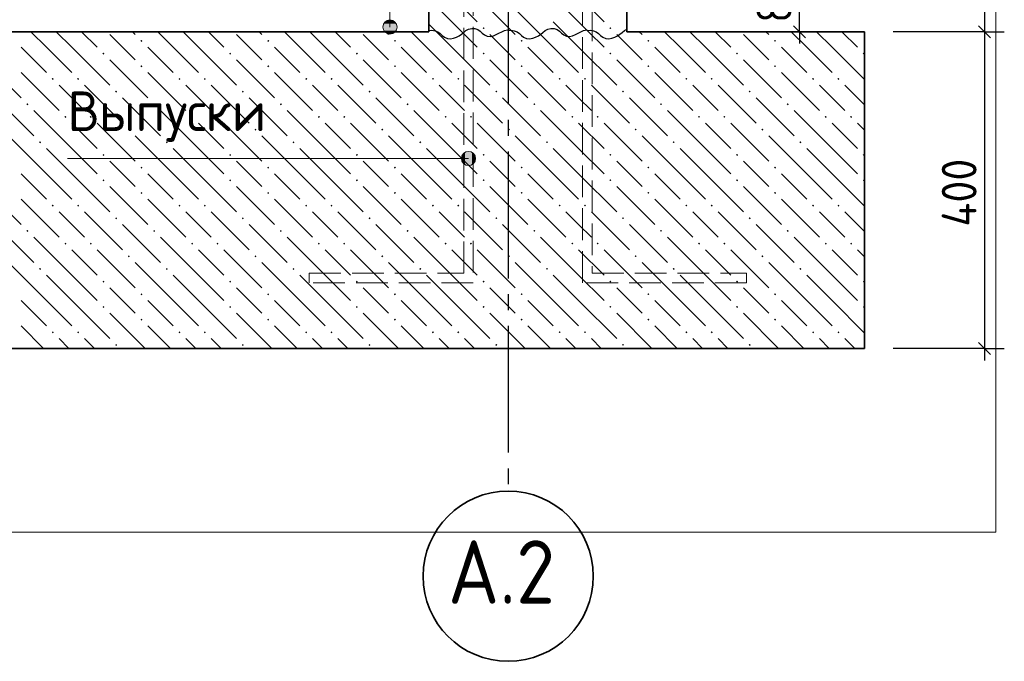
# Model space of a CAD drawing. Header units: millimetres. Extents: x 0 to 50400, y 0 to 35640.
# Tile 10 of 20: x 20777 to 28237, y 8814 to 13676. Entities that reach past the tile are written whole.
import ezdxf

# ---------------------------------------------------------------- set-up
doc = ezdxf.new("R2010")
doc.units = ezdxf.units.MM
doc.linetypes.add('______2', pattern=[324, 240, -84])
doc.linetypes.add('______5', pattern=[1320, 960, -120, 120, -120])
for name, color, linetype, lineweight in [('Standard', 7, 'Continuous', 25), ('Выпуски арматуры Г-обр.', 52, 'Continuous', 25), ('ЖБ Плита Фундамента верхний уровень', 7, 'Continuous', 35), ('ЖБ Стена верхний уровень', 7, 'Continuous', 35), ('Позиционная метка диаметр_ шаг', 7, 'Continuous', 13), ('Позиционная метка линия выноска', 7, 'Continuous', 13), ('Примечания', 7, 'Continuous', 13)]:
    doc.layers.add(name, color=color, linetype=linetype, lineweight=lineweight)
doc.layers.add('Оси', color=7, linetype='______5', true_color=0x656565)
doc.styles.add('ISOCPEUR', font='txt')

msp = doc.modelspace()

# ---------------------------------------------------------------- hatches: boundary and pattern name
at = {"layer": 'ЖБ Плита Фундамента верхний уровень', "linetype": 'Continuous', "lineweight": 18, "transparency": 33554687}
for points in [[(21692.2, 13515), (21700, 13522.8), (21707.8, 13515), (21700, 13507.2)], [(22652.2, 13515), (22660, 13522.8), (22667.8, 13515), (22660, 13507.2)], [(23612.2, 13515), (23620, 13522.8), (23627.8, 13515), (23620, 13507.2)], [(24572.2, 13515), (24580, 13522.8), (24587.8, 13515), (24580, 13507.2)], [(25532.2, 13515), (25540, 13522.8), (25547.8, 13515), (25540, 13507.2)], [(26492.2, 13515), (26500, 13522.8), (26507.8, 13515), (26500, 13507.2)], [(21404.2, 13419), (21412, 13426.8), (21419.8, 13419), (21412, 13411.2)], [(22364.2, 13419), (22372, 13426.8), (22379.8, 13419), (22372, 13411.2)], [(23324.2, 13419), (23332, 13426.8), (23339.8, 13419), (23332, 13411.2)], [(24284.2, 13419), (24292, 13426.8), (24299.8, 13419), (24292, 13411.2)], [(25244.2, 13419), (25252, 13426.8), (25259.8, 13419), (25252, 13411.2)], [(26204.2, 13419), (26212, 13426.8), (26219.8, 13419), (26212, 13411.2)], [(27164.2, 13419), (27172, 13426.8), (27177.5, 13421.3), (27177.5, 13416.7), (27172, 13411.2)], [(21692.2, 13323), (21700, 13330.8), (21707.8, 13323), (21700, 13315.2)], [(22652.2, 13323), (22660, 13330.8), (22667.8, 13323), (22660, 13315.2)], [(23612.2, 13323), (23620, 13330.8), (23627.8, 13323), (23620, 13315.2)], [(24572.2, 13323), (24580, 13330.8), (24587.8, 13323), (24580, 13315.2)], [(25532.2, 13323), (25540, 13330.8), (25547.8, 13323), (25540, 13315.2)], [(26492.2, 13323), (26500, 13330.8), (26507.8, 13323), (26500, 13315.2)], [(21020.2, 13227), (21028, 13234.8), (21035.8, 13227), (21028, 13219.2)], [(21212.2, 13227), (21220, 13234.8), (21227.8, 13227), (21220, 13219.2)], [(21980.2, 13227), (21988, 13234.8), (21995.8, 13227), (21988, 13219.2)], [(22172.2, 13227), (22180, 13234.8), (22187.8, 13227), (22180, 13219.2)], [(22940.2, 13227), (22948, 13234.8), (22955.8, 13227), (22948, 13219.2)], [(23132.2, 13227), (23140, 13234.8), (23147.8, 13227), (23140, 13219.2)], [(23900.2, 13227), (23908, 13234.8), (23915.8, 13227), (23908, 13219.2)], [(24092.2, 13227), (24100, 13234.8), (24107.8, 13227), (24100, 13219.2)], [(24860.2, 13227), (24868, 13234.8), (24875.8, 13227), (24868, 13219.2)], [(25052.2, 13227), (25060, 13234.8), (25067.8, 13227), (25060, 13219.2)], [(25820.2, 13227), (25828, 13234.8), (25835.8, 13227), (25828, 13219.2)], [(26012.2, 13227), (26020, 13234.8), (26027.8, 13227), (26020, 13219.2)], [(26780.2, 13227), (26788, 13234.8), (26795.8, 13227), (26788, 13219.2)], [(26972.2, 13227), (26980, 13234.8), (26987.8, 13227), (26980, 13219.2)], [(21500.2, 13131), (21508, 13138.8), (21515.8, 13131), (21508, 13123.2)], [(22460.2, 13131), (22468, 13138.8), (22475.8, 13131), (22468, 13123.2)], [(23420.2, 13131), (23428, 13138.8), (23435.8, 13131), (23428, 13123.2)], [(24380.2, 13131), (24388, 13138.8), (24395.8, 13131), (24388, 13123.2)], [(25340.2, 13131), (25348, 13138.8), (25355.8, 13131), (25348, 13123.2)], [(26300.2, 13131), (26308, 13138.8), (26315.8, 13131), (26308, 13123.2)], [(20828.2, 13035), (20836, 13042.8), (20843.8, 13035), (20836, 13027.2)], [(21788.2, 13035), (21796, 13042.8), (21803.8, 13035), (21796, 13027.2)], [(22748.2, 13035), (22756, 13042.8), (22763.8, 13035), (22756, 13027.2)], [(23708.2, 13035), (23716, 13042.8), (23723.8, 13035), (23716, 13027.2)], [(24668.2, 13035), (24676, 13042.8), (24683.8, 13035), (24676, 13027.2)], [(25628.2, 13035), (25636, 13042.8), (25643.8, 13035), (25636, 13027.2)], [(26588.2, 13035), (26596, 13042.8), (26603.8, 13035), (26596, 13027.2)], [(21116.2, 12939), (21124, 12946.8), (21131.8, 12939), (21124, 12931.2)], [(21308.2, 12939), (21316, 12946.8), (21323.8, 12939), (21316, 12931.2)], [(22076.2, 12939), (22084, 12946.8), (22091.8, 12939), (22084, 12931.2)], [(22268.2, 12939), (22276, 12946.8), (22283.8, 12939), (22276, 12931.2)], [(23036.2, 12939), (23044, 12946.8), (23051.8, 12939), (23044, 12931.2)], [(23228.2, 12939), (23236, 12946.8), (23243.8, 12939), (23236, 12931.2)], [(23996.2, 12939), (24004, 12946.8), (24011.8, 12939), (24004, 12931.2)], [(24188.2, 12939), (24196, 12946.8), (24203.8, 12939), (24196, 12931.2)], [(24956.2, 12939), (24964, 12946.8), (24971.8, 12939), (24964, 12931.2)], [(25148.2, 12939), (25156, 12946.8), (25163.8, 12939), (25156, 12931.2)], [(25916.2, 12939), (25924, 12946.8), (25931.8, 12939), (25924, 12931.2)], [(26108.2, 12939), (26116, 12946.8), (26123.8, 12939), (26116, 12931.2)], [(26876.2, 12939), (26884, 12946.8), (26891.8, 12939), (26884, 12931.2)], [(27068.2, 12939), (27076, 12946.8), (27083.8, 12939), (27076, 12931.2)], [(21596.2, 12843), (21604, 12850.8), (21611.8, 12843), (21604, 12835.2)], [(22556.2, 12843), (22564, 12850.8), (22571.8, 12843), (22564, 12835.2)], [(23516.2, 12843), (23524, 12850.8), (23531.8, 12843), (23524, 12835.2)], [(24476.2, 12843), (24484, 12850.8), (24491.8, 12843), (24484, 12835.2)], [(25436.2, 12843), (25444, 12850.8), (25451.8, 12843), (25444, 12835.2)], [(26396.2, 12843), (26404, 12850.8), (26411.8, 12843), (26404, 12835.2)], [(20924.2, 12747), (20932, 12754.8), (20939.8, 12747), (20932, 12739.2)], [(21884.2, 12747), (21892, 12754.8), (21899.8, 12747), (21892, 12739.2)], [(22844.2, 12747), (22852, 12754.8), (22859.8, 12747), (22852, 12739.2)], [(23804.2, 12747), (23812, 12754.8), (23819.8, 12747), (23812, 12739.2)], [(24764.2, 12747), (24772, 12754.8), (24779.8, 12747), (24772, 12739.2)], [(25724.2, 12747), (25732, 12754.8), (25739.8, 12747), (25732, 12739.2)], [(26684.2, 12747), (26692, 12754.8), (26699.8, 12747), (26692, 12739.2)], [(21404.2, 12651), (21412, 12658.8), (21419.8, 12651), (21412, 12643.2)], [(22364.2, 12651), (22372, 12658.8), (22379.8, 12651), (22372, 12643.2)], [(23324.2, 12651), (23332, 12658.8), (23339.8, 12651), (23332, 12643.2)], [(24284.2, 12651), (24292, 12658.8), (24299.8, 12651), (24292, 12643.2)], [(25244.2, 12651), (25252, 12658.8), (25259.8, 12651), (25252, 12643.2)], [(26204.2, 12651), (26212, 12658.8), (26219.8, 12651), (26212, 12643.2)], [(27164.2, 12651), (27172, 12658.8), (27177.5, 12653.3), (27177.5, 12648.8), (27172, 12643.2)], [(21692.2, 12555), (21700, 12562.8), (21707.8, 12555), (21700, 12547.2)], [(22652.2, 12555), (22660, 12562.8), (22667.8, 12555), (22660, 12547.2)], [(23612.2, 12555), (23620, 12562.8), (23627.8, 12555), (23620, 12547.2)], [(24572.2, 12555), (24580, 12562.8), (24587.8, 12555), (24580, 12547.2)], [(25532.2, 12555), (25540, 12562.8), (25547.8, 12555), (25540, 12547.2)], [(26492.2, 12555), (26500, 12562.8), (26507.8, 12555), (26500, 12547.2)], [(21404.2, 12459), (21412, 12466.8), (21419.8, 12459), (21412, 12451.2)], [(22364.2, 12459), (22372, 12466.8), (22379.8, 12459), (22372, 12451.2)], [(23324.2, 12459), (23332, 12466.8), (23339.8, 12459), (23332, 12451.2)], [(24284.2, 12459), (24292, 12466.8), (24299.8, 12459), (24292, 12451.2)], [(25244.2, 12459), (25252, 12466.8), (25259.8, 12459), (25252, 12451.2)], [(26204.2, 12459), (26212, 12466.8), (26219.8, 12459), (26212, 12451.2)], [(27164.2, 12459), (27172, 12466.8), (27177.5, 12461.3), (27177.5, 12456.7), (27172, 12451.2)], [(21692.2, 12363), (21700, 12370.8), (21707.8, 12363), (21700, 12355.2)], [(22652.2, 12363), (22660, 12370.8), (22667.8, 12363), (22660, 12355.2)], [(23612.2, 12363), (23620, 12370.8), (23627.8, 12363), (23620, 12355.2)], [(24572.2, 12363), (24580, 12370.8), (24587.8, 12363), (24580, 12355.2)], [(25532.2, 12363), (25540, 12370.8), (25547.8, 12363), (25540, 12355.2)], [(26492.2, 12363), (26500, 12370.8), (26507.8, 12363), (26500, 12355.2)], [(21020.2, 12267), (21028, 12274.8), (21035.8, 12267), (21028, 12259.2)], [(21212.2, 12267), (21220, 12274.8), (21227.8, 12267), (21220, 12259.2)], [(21980.2, 12267), (21988, 12274.8), (21995.8, 12267), (21988, 12259.2)], [(22172.2, 12267), (22180, 12274.8), (22187.8, 12267), (22180, 12259.2)], [(22940.2, 12267), (22948, 12274.8), (22955.8, 12267), (22948, 12259.2)], [(23132.2, 12267), (23140, 12274.8), (23147.8, 12267), (23140, 12259.2)], [(23900.2, 12267), (23908, 12274.8), (23915.8, 12267), (23908, 12259.2)], [(24092.2, 12267), (24100, 12274.8), (24107.8, 12267), (24100, 12259.2)], [(24860.2, 12267), (24868, 12274.8), (24875.8, 12267), (24868, 12259.2)], [(25052.2, 12267), (25060, 12274.8), (25067.8, 12267), (25060, 12259.2)], [(25820.2, 12267), (25828, 12274.8), (25835.8, 12267), (25828, 12259.2)], [(26012.2, 12267), (26020, 12274.8), (26027.8, 12267), (26020, 12259.2)], [(26780.2, 12267), (26788, 12274.8), (26795.8, 12267), (26788, 12259.2)], [(26972.2, 12267), (26980, 12274.8), (26987.8, 12267), (26980, 12259.2)], [(21500.2, 12171), (21508, 12178.8), (21515.8, 12171), (21508, 12163.2)], [(22460.2, 12171), (22468, 12178.8), (22475.8, 12171), (22468, 12163.2)], [(23420.2, 12171), (23428, 12178.8), (23435.8, 12171), (23428, 12163.2)], [(24380.2, 12171), (24388, 12178.8), (24395.8, 12171), (24388, 12163.2)], [(25340.2, 12171), (25348, 12178.8), (25355.8, 12171), (25348, 12163.2)], [(26300.2, 12171), (26308, 12178.8), (26315.8, 12171), (26308, 12163.2)], [(20828.2, 12075), (20836, 12082.8), (20843.8, 12075), (20836, 12067.2)], [(21788.2, 12075), (21796, 12082.8), (21803.8, 12075), (21796, 12067.2)], [(22748.2, 12075), (22756, 12082.8), (22763.8, 12075), (22756, 12067.2)], [(23708.2, 12075), (23716, 12082.8), (23723.8, 12075), (23716, 12067.2)], [(24668.2, 12075), (24676, 12082.8), (24683.8, 12075), (24676, 12067.2)], [(25628.2, 12075), (25636, 12082.8), (25643.8, 12075), (25636, 12067.2)], [(26588.2, 12075), (26596, 12082.8), (26603.8, 12075), (26596, 12067.2)], [(21116.2, 11979), (21124, 11986.8), (21131.8, 11979), (21124, 11971.2)], [(21308.2, 11979), (21316, 11986.8), (21323.8, 11979), (21316, 11971.2)], [(22076.2, 11979), (22084, 11986.8), (22091.8, 11979), (22084, 11971.2)], [(22268.2, 11979), (22276, 11986.8), (22283.8, 11979), (22276, 11971.2)], [(23036.2, 11979), (23044, 11986.8), (23051.8, 11979), (23044, 11971.2)], [(23228.2, 11979), (23236, 11986.8), (23243.8, 11979), (23236, 11971.2)], [(23996.2, 11979), (24004, 11986.8), (24011.8, 11979), (24004, 11971.2)], [(24188.2, 11979), (24196, 11986.8), (24203.8, 11979), (24196, 11971.2)], [(24956.2, 11979), (24964, 11986.8), (24971.8, 11979), (24964, 11971.2)], [(25148.2, 11979), (25156, 11986.8), (25163.8, 11979), (25156, 11971.2)], [(25916.2, 11979), (25924, 11986.8), (25931.8, 11979), (25924, 11971.2)], [(26108.2, 11979), (26116, 11986.8), (26123.8, 11979), (26116, 11971.2)], [(26876.2, 11979), (26884, 11986.8), (26891.8, 11979), (26884, 11971.2)], [(27068.2, 11979), (27076, 11986.8), (27083.8, 11979), (27076, 11971.2)], [(21596.2, 11883), (21604, 11890.8), (21611.8, 11883), (21604, 11875.2)], [(22556.2, 11883), (22564, 11890.8), (22571.8, 11883), (22564, 11875.2)], [(23516.2, 11883), (23524, 11890.8), (23531.8, 11883), (23524, 11875.2)], [(24476.2, 11883), (24484, 11890.8), (24491.8, 11883), (24484, 11875.2)], [(25436.2, 11883), (25444, 11890.8), (25451.8, 11883), (25444, 11875.2)], [(26396.2, 11883), (26404, 11890.8), (26411.8, 11883), (26404, 11875.2)], [(20924.2, 11787), (20932, 11794.8), (20939.8, 11787), (20932, 11779.2)], [(21884.2, 11787), (21892, 11794.8), (21899.8, 11787), (21892, 11779.2)], [(22844.2, 11787), (22852, 11794.8), (22859.8, 11787), (22852, 11779.2)], [(23804.2, 11787), (23812, 11794.8), (23819.8, 11787), (23812, 11779.2)], [(24764.2, 11787), (24772, 11794.8), (24779.8, 11787), (24772, 11779.2)], [(25724.2, 11787), (25732, 11794.8), (25739.8, 11787), (25732, 11779.2)], [(26684.2, 11787), (26692, 11794.8), (26699.8, 11787), (26692, 11779.2)], [(21404.2, 11691), (21412, 11698.8), (21419.8, 11691), (21412, 11683.2)], [(22364.2, 11691), (22372, 11698.8), (22379.8, 11691), (22372, 11683.2)], [(23324.2, 11691), (23332, 11698.8), (23339.8, 11691), (23332, 11683.2)], [(24284.2, 11691), (24292, 11698.8), (24299.8, 11691), (24292, 11683.2)], [(25244.2, 11691), (25252, 11698.8), (25259.8, 11691), (25252, 11683.2)], [(26204.2, 11691), (26212, 11698.8), (26219.8, 11691), (26212, 11683.2)], [(27164.2, 11691), (27172, 11698.8), (27177.5, 11693.3), (27177.5, 11688.8), (27172, 11683.2)], [(21692.2, 11595), (21700, 11602.8), (21707.8, 11595), (21700, 11587.2)], [(22652.2, 11595), (22660, 11602.8), (22667.8, 11595), (22660, 11587.2)], [(23612.2, 11595), (23620, 11602.8), (23627.8, 11595), (23620, 11587.2)], [(24572.2, 11595), (24580, 11602.8), (24587.8, 11595), (24580, 11587.2)], [(25532.2, 11595), (25540, 11602.8), (25547.8, 11595), (25540, 11587.2)], [(26492.2, 11595), (26500, 11602.8), (26507.8, 11595), (26500, 11587.2)], [(21404.2, 11499), (21412, 11506.8), (21419.8, 11499), (21412, 11491.2)], [(22364.2, 11499), (22372, 11506.8), (22379.8, 11499), (22372, 11491.2)], [(23324.2, 11499), (23332, 11506.8), (23339.8, 11499), (23332, 11491.2)], [(24284.2, 11499), (24292, 11506.8), (24299.8, 11499), (24292, 11491.2)], [(25244.2, 11499), (25252, 11506.8), (25259.8, 11499), (25252, 11491.2)], [(26204.2, 11499), (26212, 11506.8), (26219.8, 11499), (26212, 11491.2)], [(27164.2, 11499), (27172, 11506.8), (27177.5, 11501.3), (27177.5, 11496.7), (27172, 11491.2)], [(21692.2, 11403), (21700, 11410.8), (21707.8, 11403), (21700, 11395.2)], [(22652.2, 11403), (22660, 11410.8), (22667.8, 11403), (22660, 11395.2)], [(23612.2, 11403), (23620, 11410.8), (23627.8, 11403), (23620, 11395.2)], [(24572.2, 11403), (24580, 11410.8), (24587.8, 11403), (24580, 11395.2)], [(25532.2, 11403), (25540, 11410.8), (25547.8, 11403), (25540, 11395.2)], [(26492.2, 11403), (26500, 11410.8), (26507.8, 11403), (26500, 11395.2)], [(21020.2, 11307), (21028, 11314.8), (21035.8, 11307), (21028, 11299.2)], [(21212.2, 11307), (21220, 11314.8), (21227.8, 11307), (21220, 11299.2)], [(21980.2, 11307), (21988, 11314.8), (21995.8, 11307), (21988, 11299.2)], [(22172.2, 11307), (22180, 11314.8), (22187.8, 11307), (22180, 11299.2)], [(22940.2, 11307), (22948, 11314.8), (22955.8, 11307), (22948, 11299.2)], [(23132.2, 11307), (23140, 11314.8), (23147.8, 11307), (23140, 11299.2)], [(23900.2, 11307), (23908, 11314.8), (23915.8, 11307), (23908, 11299.2)], [(24092.2, 11307), (24100, 11314.8), (24107.8, 11307), (24100, 11299.2)], [(24860.2, 11307), (24868, 11314.8), (24875.8, 11307), (24868, 11299.2)], [(25052.2, 11307), (25060, 11314.8), (25067.8, 11307), (25060, 11299.2)], [(25820.2, 11307), (25828, 11314.8), (25835.8, 11307), (25828, 11299.2)], [(26012.2, 11307), (26020, 11314.8), (26027.8, 11307), (26020, 11299.2)], [(26780.2, 11307), (26788, 11314.8), (26795.8, 11307), (26788, 11299.2)], [(26972.2, 11307), (26980, 11314.8), (26987.8, 11307), (26980, 11299.2)], [(21500.2, 11211), (21508, 11218.8), (21515.8, 11211), (21508, 11203.2)], [(22460.2, 11211), (22468, 11218.8), (22475.8, 11211), (22468, 11203.2)], [(23420.2, 11211), (23428, 11218.8), (23435.8, 11211), (23428, 11203.2)], [(24380.2, 11211), (24388, 11218.8), (24395.8, 11211), (24388, 11203.2)], [(25340.2, 11211), (25348, 11218.8), (25355.8, 11211), (25348, 11203.2)], [(26300.2, 11211), (26308, 11218.8), (26315.8, 11211), (26308, 11203.2)]]:
    msp.add_hatch(color=7, dxfattribs=at).paths.add_polyline_path(points, flags=16)
at = {"layer": 'ЖБ Стена верхний уровень', "linetype": 'Continuous', "lineweight": 18, "transparency": 33554687}
for points in [[(24284.2, 13611), (24292, 13618.8), (24299.8, 13611), (24292, 13603.2)], [(25244.2, 13611), (25252, 13618.8), (25259.8, 13611), (25252, 13603.2)]]:
    msp.add_hatch(color=7, dxfattribs=at).paths.add_polyline_path(points, flags=16)
at = {"layer": 'Позиционная метка линия выноска', "linetype": 'Continuous', "lineweight": 13, "transparency": 33554687}
for points in [[(23535.8, 13646.6), (23628.7, 13646.6), (23609.3, 13666.1)], [(23535.8, 13646.6), (23609.3, 13666.1), (23555.3, 13666.1)], [(23555.3, 13666.1), (23609.3, 13666.1), (23582.3, 13673.6)], [(23528.3, 13619.6), (23636.3, 13619.6), (23628.7, 13646.6)], [(23528.3, 13619.6), (23628.7, 13646.6), (23535.8, 13646.6)], [(23535.8, 13592.6), (23636.3, 13619.6), (23528.3, 13619.6)], [(23535.8, 13592.6), (23628.7, 13592.6), (23636.3, 13619.6)], [(23555.3, 13573.2), (23628.7, 13592.6), (23535.8, 13592.6)], [(23555.3, 13573.2), (23609.3, 13573.2), (23628.7, 13592.6)], [(23609.3, 13573.2), (23555.3, 13573.2), (23582.3, 13565.6)], [(24131, 12596.9), (24131, 12650.9), (24123.5, 12623.9)], [(24150.5, 12577.4), (24150.5, 12670.3), (24131, 12650.9)], [(24150.5, 12577.4), (24131, 12650.9), (24131, 12596.9)], [(24177.5, 12569.9), (24177.5, 12677.9), (24150.5, 12670.3)], [(24177.5, 12569.9), (24150.5, 12670.3), (24150.5, 12577.4)], [(24204.5, 12577.4), (24204.5, 12670.3), (24177.5, 12677.9)], [(24204.5, 12577.4), (24177.5, 12677.9), (24177.5, 12569.9)], [(24223.9, 12596.9), (24223.9, 12650.9), (24204.5, 12670.3)], [(24223.9, 12596.9), (24204.5, 12670.3), (24204.5, 12577.4)], [(24223.9, 12650.9), (24223.9, 12596.9), (24231.5, 12623.9)]]:
    msp.add_hatch(color=7, dxfattribs=at).paths.add_polyline_path(points)

# ---------------------------------------------------------------- linework, layer by layer
at = {"layer": 'Standard', "color": 7, "linetype": 'Continuous', "lineweight": -3, "transparency": 33554687}
for p, q in [((28086.5, 30024.2), (28086.5, 13584.2)), ((26684.3, 13584.2), (26684.3, 14064.2)), ((26684.3, 13584.2), (26534.3, 13584.2)), ((26684.3, 13584.2), (26834.3, 13584.2)), ((26684.3, 13584.2), (26684.3, 13584.2)), ((26684.3, 13584.2), (26684.3, 13494.2)), ((28086.5, 13584.2), (27936.5, 13584.2)), ((28086.5, 13584.2), (28236.5, 13584.2)), ((28086.5, 13584.2), (28086.5, 11184.2)), ((28086.5, 11184.2), (27394, 11184.2)), ((28086.5, 11184.2), (27936.5, 11184.2)), ((28086.5, 11184.2), (28236.5, 11184.2)), ((28086.5, 11184.2), (28086.5, 11094.2))]:
    msp.add_line(p, q, dxfattribs=at)
at = {"layer": 'Standard', "color": 7, "linetype": 'Continuous', "lineweight": 25, "transparency": 33554687}
for p, q in [((26729.3, 13539.2), (26639.3, 13629.2)), ((28041.5, 13629.2), (28131.5, 13539.2)), ((28041.5, 11229.2), (28131.5, 11139.2))]:
    msp.add_line(p, q, dxfattribs=at)
at = {"layer": 'Standard', "color": 254, "linetype": 'Continuous', "lineweight": 13, "true_color": 0xc4c4ff, "transparency": 33554687}
msp.add_lwpolyline([(16768.8, 9792.3), (28171.5, 9792.3), (28171.5, 33398.8), (16768.8, 33398.8), (16768.8, 9792.3)], dxfattribs=at)
at = {"layer": 'Standard', "color": 7, "linetype": 'Continuous', "lineweight": -3, "transparency": 33554687}
msp.add_lwpolyline([(28086.5, 13584.2), (28066.1, 13584.2), (28066.1, 13584.2), (27394, 13584.2)], dxfattribs=at)
at = {"layer": 'Выпуски арматуры Г-обр.', "color": 251, "linetype": '______2', "lineweight": 13, "true_color": 0x656565, "transparency": 33554687}
for points in [[(25113.5, 19584.2), (25113.5, 11754.2), (26283.5, 11754.2), (26283.5, 11682.2), (25041.5, 11682.2), (25041.5, 19584.2), (25113.5, 19584.2)], [(25113.5, 19584.2), (25113.5, 11754.2), (26283.5, 11754.2), (26283.5, 11682.2), (25041.5, 11682.2), (25041.5, 19584.2), (25113.5, 19584.2)], [(24213.5, 17184.2), (24213.5, 11682.2), (22971.5, 11682.2), (22971.5, 11754.2), (24141.5, 11754.2), (24141.5, 17184.2), (24213.5, 17184.2)], [(24213.5, 17184.2), (24213.5, 11682.2), (22971.5, 11682.2), (22971.5, 11754.2), (24141.5, 11754.2), (24141.5, 17184.2), (24213.5, 17184.2)]]:
    msp.add_lwpolyline(points, dxfattribs=at)
at = {"layer": 'ЖБ Плита Фундамента верхний уровень', "color": 7, "linetype": 'Continuous', "lineweight": 35, "transparency": 33554687}
for p, q in [((23877.5, 13584.2), (17368.8, 13584.2)), ((27177.5, 13584.2), (25377.5, 13584.2)), ((27177.5, 11184.2), (27177.5, 13584.2)), ((17368.8, 11184.2), (27177.5, 11184.2))]:
    msp.add_line(p, q, dxfattribs=at)
at = {"layer": 'ЖБ Плита Фундамента верхний уровень', "color": 252, "linetype": 'Continuous', "lineweight": 18, "true_color": 0x8f8f8f, "transparency": 33554687}
for p, q in [((20980, 13467), (20862.9, 13584.2)), ((21054.9, 13584.2), (21172, 13467)), ((21246.9, 13584.2), (21364, 13467)), ((21630.9, 13584.2), (21652, 13563)), ((21940, 13467), (21822.9, 13584.2)), ((22014.9, 13584.2), (22132, 13467)), ((22206.9, 13584.2), (22324, 13467)), ((22590.9, 13584.2), (22612, 13563)), ((22900, 13467), (22782.9, 13584.2)), ((22974.9, 13584.2), (23092, 13467)), ((23166.9, 13584.2), (23284, 13467)), ((23550.9, 13584.2), (23572, 13563)), ((23860, 13467), (23742.9, 13584.2)), ((23934.9, 13584.2), (24052, 13467)), ((24126.9, 13584.2), (24244, 13467)), ((24510.9, 13584.2), (24532, 13563)), ((24820, 13467), (24702.9, 13584.2)), ((24894.9, 13584.2), (25012, 13467)), ((25086.9, 13584.2), (25204, 13467)), ((25470.9, 13584.2), (25492, 13563)), ((25780, 13467), (25662.9, 13584.2)), ((25854.9, 13584.2), (25972, 13467)), ((26046.9, 13584.2), (26164, 13467)), ((26430.9, 13584.2), (26452, 13563)), ((26740, 13467), (26622.9, 13584.2)), ((26814.9, 13584.2), (26932, 13467)), ((27006.9, 13584.2), (27124, 13467)), ((21556, 13467), (21460, 13563)), ((22516, 13467), (22420, 13563)), ((23476, 13467), (23380, 13563)), ((24436, 13467), (24340, 13563)), ((25396, 13467), (25300, 13563)), ((26356, 13467), (26260, 13563)), ((20788, 13467), (20980, 13275)), ((20980, 13467), (21172, 13275)), ((21172, 13467), (21460, 13179)), ((21652, 13371), (21556, 13467)), ((21748, 13467), (21940, 13275)), ((21940, 13467), (22132, 13275)), ((22132, 13467), (22420, 13179)), ((22612, 13371), (22516, 13467)), ((22708, 13467), (22900, 13275)), ((22900, 13467), (23092, 13275)), ((23092, 13467), (23380, 13179)), ((23572, 13371), (23476, 13467)), ((23668, 13467), (23860, 13275)), ((23860, 13467), (24052, 13275)), ((24052, 13467), (24340, 13179)), ((24532, 13371), (24436, 13467)), ((24628, 13467), (24820, 13275)), ((24820, 13467), (25012, 13275)), ((25012, 13467), (25300, 13179)), ((25492, 13371), (25396, 13467)), ((25588, 13467), (25780, 13275)), ((25780, 13467), (25972, 13275)), ((25972, 13467), (26260, 13179)), ((26452, 13371), (26356, 13467)), ((26548, 13467), (26740, 13275)), ((26740, 13467), (26932, 13275)), ((26932, 13467), (27177.5, 13221.5)), ((20500, 13371), (20788, 13083)), ((21460, 13371), (21748, 13083)), ((22420, 13371), (22708, 13083)), ((23380, 13371), (23668, 13083)), ((24340, 13371), (24628, 13083)), ((25300, 13371), (25588, 13083)), ((26260, 13371), (26548, 13083)), ((20788, 13275), (21076, 12987)), ((21748, 13275), (22036, 12987)), ((22708, 13275), (22996, 12987)), ((23668, 13275), (23956, 12987)), ((24628, 13275), (24916, 12987)), ((25588, 13275), (25876, 12987)), ((26548, 13275), (26836, 12987)), ((21172, 13083), (21076, 13179)), ((21268, 13179), (21556, 12891)), ((22132, 13083), (22036, 13179)), ((22228, 13179), (22516, 12891)), ((23092, 13083), (22996, 13179)), ((23188, 13179), (23476, 12891)), ((24052, 13083), (23956, 13179)), ((24148, 13179), (24436, 12891)), ((25012, 13083), (24916, 13179)), ((25108, 13179), (25396, 12891)), ((25972, 13083), (25876, 13179)), ((26068, 13179), (26356, 12891)), ((26932, 13083), (26836, 13179)), ((27028, 13179), (27177.5, 13029.5)), ((20596, 13083), (20884, 12795)), ((21268, 12987), (21172, 13083)), ((21556, 13083), (21844, 12795)), ((22228, 12987), (22132, 13083)), ((22516, 13083), (22804, 12795)), ((23188, 12987), (23092, 13083)), ((23476, 13083), (23764, 12795)), ((24148, 12987), (24052, 13083)), ((24436, 13083), (24724, 12795)), ((25108, 12987), (25012, 13083)), ((25396, 13083), (25684, 12795)), ((26068, 12987), (25972, 13083)), ((26356, 13083), (26644, 12795)), ((27028, 12987), (26932, 13083)), ((21172, 12699), (20884, 12987)), ((22132, 12699), (21844, 12987)), ((23092, 12699), (22804, 12987)), ((24052, 12699), (23764, 12987)), ((25012, 12699), (24724, 12987)), ((25972, 12699), (25684, 12987)), ((26932, 12699), (26644, 12987)), ((21172, 12891), (21364, 12699)), ((21364, 12891), (21652, 12603)), ((22132, 12891), (22324, 12699)), ((22324, 12891), (22612, 12603)), ((23092, 12891), (23284, 12699)), ((23284, 12891), (23572, 12603)), ((24052, 12891), (24244, 12699)), ((24244, 12891), (24532, 12603)), ((25012, 12891), (25204, 12699)), ((25204, 12891), (25492, 12603)), ((25972, 12891), (26164, 12699)), ((26164, 12891), (26452, 12603)), ((26932, 12891), (27124, 12699)), ((27124, 12891), (27177.5, 12837.5)), ((20980, 12507), (20692, 12795)), ((21940, 12507), (21652, 12795)), ((22900, 12507), (22612, 12795)), ((23860, 12507), (23572, 12795)), ((24820, 12507), (24532, 12795)), ((25780, 12507), (25492, 12795)), ((26740, 12507), (26452, 12795)), ((20980, 12699), (21172, 12507)), ((21172, 12699), (21364, 12507)), ((21940, 12699), (22132, 12507)), ((22132, 12699), (22324, 12507)), ((22900, 12699), (23092, 12507)), ((23092, 12699), (23284, 12507)), ((23860, 12699), (24052, 12507)), ((24052, 12699), (24244, 12507)), ((24820, 12699), (25012, 12507)), ((25012, 12699), (25204, 12507)), ((25780, 12699), (25972, 12507)), ((25972, 12699), (26164, 12507)), ((26740, 12699), (26932, 12507)), ((26932, 12699), (27124, 12507)), ((21556, 12507), (21460, 12603)), ((22516, 12507), (22420, 12603)), ((23476, 12507), (23380, 12603)), ((24436, 12507), (24340, 12603)), ((25396, 12507), (25300, 12603)), ((26356, 12507), (26260, 12603)), ((20788, 12507), (20980, 12315)), ((20980, 12507), (21172, 12315)), ((21172, 12507), (21460, 12219)), ((21652, 12411), (21556, 12507)), ((21748, 12507), (21940, 12315)), ((21940, 12507), (22132, 12315)), ((22132, 12507), (22420, 12219)), ((22612, 12411), (22516, 12507)), ((22708, 12507), (22900, 12315)), ((22900, 12507), (23092, 12315)), ((23092, 12507), (23380, 12219)), ((23572, 12411), (23476, 12507)), ((23668, 12507), (23860, 12315)), ((23860, 12507), (24052, 12315)), ((24052, 12507), (24340, 12219)), ((24532, 12411), (24436, 12507)), ((24628, 12507), (24820, 12315)), ((24820, 12507), (25012, 12315)), ((25012, 12507), (25300, 12219)), ((25492, 12411), (25396, 12507)), ((25588, 12507), (25780, 12315)), ((25780, 12507), (25972, 12315)), ((25972, 12507), (26260, 12219)), ((26452, 12411), (26356, 12507)), ((26548, 12507), (26740, 12315)), ((26740, 12507), (26932, 12315)), ((26932, 12507), (27177.5, 12261.5)), ((20500, 12411), (20788, 12123)), ((21460, 12411), (21748, 12123)), ((22420, 12411), (22708, 12123)), ((23380, 12411), (23668, 12123)), ((24340, 12411), (24628, 12123)), ((25300, 12411), (25588, 12123)), ((26260, 12411), (26548, 12123)), ((20788, 12315), (21076, 12027)), ((21748, 12315), (22036, 12027)), ((22708, 12315), (22996, 12027)), ((23668, 12315), (23956, 12027)), ((24628, 12315), (24916, 12027)), ((25588, 12315), (25876, 12027)), ((26548, 12315), (26836, 12027)), ((21172, 12123), (21076, 12219)), ((21268, 12219), (21556, 11931)), ((22132, 12123), (22036, 12219)), ((22228, 12219), (22516, 11931)), ((23092, 12123), (22996, 12219)), ((23188, 12219), (23476, 11931)), ((24052, 12123), (23956, 12219)), ((24148, 12219), (24436, 11931)), ((25012, 12123), (24916, 12219)), ((25108, 12219), (25396, 11931)), ((25972, 12123), (25876, 12219)), ((26068, 12219), (26356, 11931)), ((26932, 12123), (26836, 12219)), ((27028, 12219), (27177.5, 12069.5)), ((20596, 12123), (20884, 11835)), ((21268, 12027), (21172, 12123)), ((21556, 12123), (21844, 11835)), ((22228, 12027), (22132, 12123)), ((22516, 12123), (22804, 11835)), ((23188, 12027), (23092, 12123)), ((23476, 12123), (23764, 11835)), ((24148, 12027), (24052, 12123)), ((24436, 12123), (24724, 11835)), ((25108, 12027), (25012, 12123)), ((25396, 12123), (25684, 11835)), ((26068, 12027), (25972, 12123)), ((26356, 12123), (26644, 11835)), ((27028, 12027), (26932, 12123)), ((21172, 11739), (20884, 12027)), ((22132, 11739), (21844, 12027)), ((23092, 11739), (22804, 12027)), ((24052, 11739), (23764, 12027)), ((25012, 11739), (24724, 12027)), ((25972, 11739), (25684, 12027)), ((26932, 11739), (26644, 12027)), ((21172, 11931), (21364, 11739)), ((21364, 11931), (21652, 11643)), ((22132, 11931), (22324, 11739)), ((22324, 11931), (22612, 11643)), ((23092, 11931), (23284, 11739)), ((23284, 11931), (23572, 11643)), ((24052, 11931), (24244, 11739)), ((24244, 11931), (24532, 11643)), ((25012, 11931), (25204, 11739)), ((25204, 11931), (25492, 11643)), ((25972, 11931), (26164, 11739)), ((26164, 11931), (26452, 11643)), ((26932, 11931), (27124, 11739)), ((27124, 11931), (27177.5, 11877.5)), ((20980, 11547), (20692, 11835)), ((21940, 11547), (21652, 11835)), ((22900, 11547), (22612, 11835)), ((23860, 11547), (23572, 11835)), ((24820, 11547), (24532, 11835)), ((25780, 11547), (25492, 11835)), ((26740, 11547), (26452, 11835)), ((20980, 11739), (21172, 11547)), ((21172, 11739), (21364, 11547)), ((21940, 11739), (22132, 11547)), ((22132, 11739), (22324, 11547)), ((22900, 11739), (23092, 11547)), ((23092, 11739), (23284, 11547)), ((23860, 11739), (24052, 11547)), ((24052, 11739), (24244, 11547)), ((24820, 11739), (25012, 11547)), ((25012, 11739), (25204, 11547)), ((25780, 11739), (25972, 11547)), ((25972, 11739), (26164, 11547)), ((26740, 11739), (26932, 11547)), ((26932, 11739), (27124, 11547)), ((21556, 11547), (21460, 11643)), ((22516, 11547), (22420, 11643)), ((23476, 11547), (23380, 11643)), ((24436, 11547), (24340, 11643)), ((25396, 11547), (25300, 11643)), ((26356, 11547), (26260, 11643)), ((20788, 11547), (20980, 11355)), ((20980, 11547), (21172, 11355)), ((21172, 11547), (21460, 11259)), ((21652, 11451), (21556, 11547)), ((21748, 11547), (21940, 11355)), ((21940, 11547), (22132, 11355)), ((22132, 11547), (22420, 11259)), ((22612, 11451), (22516, 11547)), ((22708, 11547), (22900, 11355)), ((22900, 11547), (23092, 11355)), ((23092, 11547), (23380, 11259)), ((23572, 11451), (23476, 11547)), ((23668, 11547), (23860, 11355)), ((23860, 11547), (24052, 11355)), ((24052, 11547), (24340, 11259)), ((24532, 11451), (24436, 11547)), ((24628, 11547), (24820, 11355)), ((24820, 11547), (25012, 11355)), ((25012, 11547), (25300, 11259)), ((25492, 11451), (25396, 11547)), ((25588, 11547), (25780, 11355)), ((25780, 11547), (25972, 11355)), ((25972, 11547), (26260, 11259)), ((26452, 11451), (26356, 11547)), ((26548, 11547), (26740, 11355)), ((26740, 11547), (26932, 11355)), ((26932, 11547), (27177.5, 11301.5)), ((21460, 11451), (21726.9, 11184.2)), ((22420, 11451), (22686.9, 11184.2)), ((23380, 11451), (23646.9, 11184.2)), ((24340, 11451), (24606.9, 11184.2)), ((25300, 11451), (25566.9, 11184.2)), ((26260, 11451), (26526.9, 11184.2)), ((20788, 11355), (20958.9, 11184.2)), ((21748, 11355), (21918.9, 11184.2)), ((22708, 11355), (22878.9, 11184.2)), ((23668, 11355), (23838.9, 11184.2)), ((24628, 11355), (24798.9, 11184.2)), ((25588, 11355), (25758.9, 11184.2)), ((26548, 11355), (26718.9, 11184.2)), ((21150.9, 11184.2), (21076, 11259)), ((21268, 11259), (21342.9, 11184.2)), ((22110.9, 11184.2), (22036, 11259)), ((22228, 11259), (22302.9, 11184.2)), ((23070.9, 11184.2), (22996, 11259)), ((23188, 11259), (23262.9, 11184.2)), ((24030.9, 11184.2), (23956, 11259)), ((24148, 11259), (24222.9, 11184.2)), ((24990.9, 11184.2), (24916, 11259)), ((25108, 11259), (25182.9, 11184.2)), ((25950.9, 11184.2), (25876, 11259)), ((26068, 11259), (26142.9, 11184.2)), ((26910.9, 11184.2), (26836, 11259)), ((27028, 11259), (27102.9, 11184.2))]:
    msp.add_line(p, q, dxfattribs=at)
at = {"layer": 'ЖБ Стена верхний уровень', "color": 7, "linetype": 'Continuous', "lineweight": 35, "transparency": 33554687}
for p, q in [((23877.5, 30024.2), (23877.5, 13584.2)), ((25377.5, 13584.2), (25377.5, 30024.2))]:
    msp.add_line(p, q, dxfattribs=at)
at = {"layer": 'ЖБ Стена верхний уровень', "color": 9, "linetype": 'Continuous', "lineweight": 18, "true_color": 0xc7c7c7, "transparency": 33554687}
for p, q in [((25012, 13659), (24724, 13947)), ((24052, 13659), (23877.5, 13833.5)), ((24052, 13851), (24244, 13659)), ((24244, 13851), (24510.9, 13584.2)), ((25012, 13851), (25204, 13659)), ((24702.9, 13584.2), (24532, 13755)), ((24052, 13659), (24126.9, 13584.2)), ((24820, 13659), (24894.9, 13584.2)), ((25012, 13659), (25086.9, 13584.2)), ((23877.5, 13641.5), (23934.9, 13584.2))]:
    msp.add_line(p, q, dxfattribs=at)
at = {"layer": 'Оси', "color": 8, "linetype": '______5', "lineweight": -3, "transparency": 33554687}
msp.add_line((24477.5, 15315.6), (24477.5, 10139.3), dxfattribs=at)
at = {"layer": 'Оси', "color": 7, "linetype": 'Continuous', "lineweight": 35, "transparency": 33554687}
msp.add_circle((24478.2, 9458.5), 644.7, dxfattribs=at)
at = {"layer": 'Позиционная метка линия выноска', "color": 7, "linetype": 'Continuous', "lineweight": 13, "transparency": 33554687}
for p, q in [((23582.3, 13673.6), (23582.3, 13673.6)), ((23528.3, 13619.6), (23528.3, 13619.6)), ((23636.3, 13619.6), (23636.3, 13619.6)), ((23582.3, 13565.6), (23582.3, 13565.6)), ((24123.5, 12623.9), (24123.5, 12623.9)), ((24177.5, 12677.9), (24177.5, 12677.9)), ((24231.5, 12623.9), (24231.5, 12623.9)), ((24177.5, 12569.9), (24177.5, 12569.9))]:
    msp.add_line(p, q, dxfattribs=at)
for points in [[(23582.3, 13619.6), (23582.3, 14583), (21140.7, 14583)], [(24177.5, 12623.9), (23942.3, 12623.9), (21140.7, 12623.9)]]:
    msp.add_lwpolyline(points, dxfattribs=at)
for centre in [(23582.3, 13619.6), (24177.5, 12623.9)]:
    msp.add_circle(centre, 54, dxfattribs=at)
at = {"layer": 'Примечания', "color": 7, "linetype": 'Continuous', "lineweight": 25, "transparency": 33554687}
for points in [[(23877.5, 13594.7), (23899.7, 13595), (23923.7, 13591.5), (23945.3, 13583.6), (23962.7, 13570.5), (23977.7, 13555), (23995.1, 13541.9), (24017.3, 13533.9), (24040.7, 13529.3), (24064.1, 13534.5), (24085.7, 13543), (24106.7, 13552.7), (24124.7, 13565.5), (24141.5, 13579.3), (24158.3, 13593), (24178.7, 13603.8), (24201.5, 13609.5), (24225.5, 13608.7), (24248.9, 13602.3), (24266.4, 13589.5), (24281.9, 13574.5), (24298.7, 13560.9), (24319.2, 13550.6), (24343.1, 13548.3), (24366.5, 13554.1), (24387.5, 13563.2), (24407.9, 13573.4), (24429, 13583.3), (24449.3, 13593), (24472.7, 13597.6), (24477.5, 13598)], [(24477.5, 13594.7), (24499.7, 13595), (24523.7, 13591.5), (24545.3, 13583.6), (24562.7, 13570.5), (24577.7, 13555), (24595.1, 13541.9), (24617.3, 13533.9), (24640.7, 13529.3), (24664.1, 13534.5), (24685.7, 13543), (24706.7, 13552.7), (24724.7, 13565.5), (24741.5, 13579.3), (24758.3, 13593), (24778.7, 13603.8), (24801.5, 13609.5), (24825.5, 13608.7), (24848.9, 13602.3), (24866.4, 13589.5), (24881.9, 13574.5), (24898.7, 13560.9), (24919.2, 13550.6), (24943.1, 13548.3), (24966.5, 13554.1), (24987.5, 13563.2), (25007.9, 13573.4), (25029, 13583.3), (25049.3, 13593), (25072.7, 13597.6), (25077.5, 13598)], [(25077.5, 13594.7), (25099.7, 13595), (25123.7, 13591.5), (25145.3, 13583.6), (25162.7, 13570.5), (25177.7, 13555), (25195.1, 13541.9), (25217.3, 13533.9), (25240.7, 13529.3), (25264.1, 13534.5), (25285.7, 13543), (25306.7, 13552.7), (25324.7, 13565.5), (25341.5, 13579.3), (25358.3, 13593), (25377.5, 13603.1)]]:
    msp.add_lwpolyline(points, dxfattribs=at)

# ---------------------------------------------------------------- texts
at = {"layer": 'Standard', "color": 7, "linetype": 'Continuous', "lineweight": 25, "transparency": 33554687, "char_height": 264, "attachment_point": 7, "rotation": 90, "style": 'ISOCPEUR'}
for s, insert, width in [('\\W0.87;80', (26624.3, 13652.6), 484.718), ('\\W0.92;400', (28026.5, 12107), 701.335)]:
    msp.add_mtext(s, dxfattribs=dict(at, insert=insert, width=width))
at = {"layer": 'Оси', "color": 7, "linetype": 'Continuous', "lineweight": 35, "transparency": 33554687, "insert": (24022.2, 9249.7), "char_height": 480, "width": 1128.495, "attachment_point": 7, "style": 'ISOCPEUR'}
msp.add_mtext('\\W0.90;А.2', dxfattribs=at)
at = {"layer": 'Позиционная метка диаметр_ шаг', "color": 7, "linetype": 'Continuous', "lineweight": 25, "transparency": 33554687, "insert": (21140.7, 12750), "char_height": 300, "width": 1643.307, "attachment_point": 7, "style": 'ISOCPEUR'}
msp.add_mtext('\\W0.96;Выпуски', dxfattribs=at)

doc.saveas('drawing.dxf')
